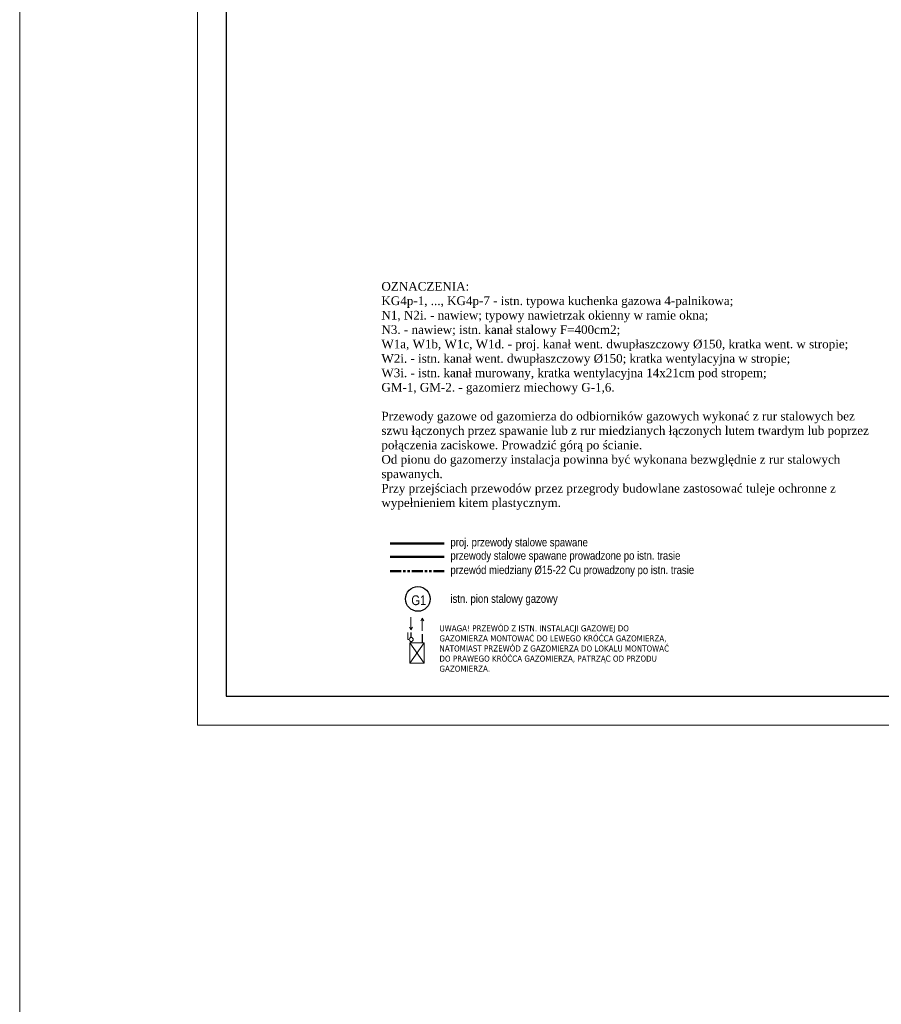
# Model space of a CAD drawing. Extents: x 33706 to 249013, y -74890 to 17912.
# Tile 27 of 175: x 82761 to 85750, y -9504 to -6090. Entities that reach past the tile are written whole.
import ezdxf
from ezdxf.enums import TextEntityAlignment as Align

# ---------------------------------------------------------------- set-up
doc = ezdxf.new("R2010")
doc.units = 0
doc.header["$MEASUREMENT"] = 0
for name, pattern in [('ACAD_ISO03W100', [30, 12, -18]), ('DASHDOT', [8.5, 4, -2, 0.5, -2]), ('PHANTOM2', [1.25, 0.625, -0.125, 0.125, -0.125, 0.125, -0.125])]:
    doc.linetypes.add(name, pattern=pattern)
doc.layers.add('gaz', color=1, linetype='Continuous')
doc.layers.add('wymiary', color=2, linetype='Continuous')
for name, color, linetype, lineweight in [('inst-gaz-rury', 50, 'Continuous', 50), ('Linia_0.3', 7, 'Continuous', 30), ('URZADZANIA', 3, 'Continuous', 15), ('wymiar', 3, 'Continuous', 13), ('WYMIARKI', 250, 'Continuous', 13)]:
    doc.layers.add(name, color=color, linetype=linetype, lineweight=lineweight)
doc.styles.get("Standard").update_dxf_attribs({"font": 'ARIALN.TTF'})

msp = doc.modelspace()

# ---------------------------------------------------------------- linework, layer by layer
at = {"layer": 'gaz'}
for p, q in [((84119.2, -8231.7), (84119.2, -8214.1)), ((84158.2, -8250.4), (84158.2, -8220.4)), ((84119.2, -8250.2), (84119.2, -8245.7))]:
    msp.add_line(p, q, dxfattribs=at)
at = {"layer": 'inst-gaz-rury', "ltscale": 0.2}
msp.add_line((84046.6, -7905.5), (84233.8, -7905.5), dxfattribs=at)
at = {"layer": 'inst-gaz-rury', "linetype": 'DASHDOT', "ltscale": 60}
msp.add_line((84046.6, -7951.6), (84233.8, -7951.6), dxfattribs=at)
at = {"layer": 'inst-gaz-rury', "linetype": 'PHANTOM2', "ltscale": 60}
msp.add_line((84046.6, -8001.5), (84233.8, -8001.5), dxfattribs=at)
at = {"layer": 'Linia_0.3'}
msp.add_lwpolyline([(83477.5, -8435.7), (87477.5, -8435.7), (87477.5, -5665.7), (83477.5, -5665.7)], close=True, dxfattribs=at)
at = {"layer": 'URZADZANIA', "linetype": 'Continuous'}
for p, q in [((84107.5, -8214.7), (84107.5, -8238.7)), ((84107.2, -8238.2), (84112.9, -8238.2)), ((84164.2, -8250.4), (84114.2, -8320.4)), ((84114.2, -8250.4), (84164.2, -8320.4)), ((84114.2, -8250.4), (84164.2, -8250.4)), ((84114.2, -8320.4), (84114.2, -8250.4)), ((84164.2, -8250.4), (84164.2, -8320.4)), ((84164.2, -8320.4), (84114.2, -8320.4))]:
    msp.add_line(p, q, dxfattribs=at)
at = {"layer": 'URZADZANIA', "linetype": 'ACAD_ISO03W100'}
msp.add_line((84158, -8232.3), (84158, -8232.3), dxfattribs=at)
at = {"layer": 'URZADZANIA', "linetype": 'Continuous'}
msp.add_circle((84119.1, -8238.7), 7, dxfattribs=at)
msp.add_circle((84119.1, -8238.7), 7, dxfattribs=at)
at = {"layer": 'wymiar'}
for p, q in [((84118.3, -8161.4), (84118.3, -8205.7)), ((84118.3, -8161.4), (84118.3, -8205.7)), ((84157.6, -8164.2), (84152.6, -8174.2)), ((84157.6, -8208.5), (84157.6, -8164.2)), ((84157.6, -8164.2), (84162.6, -8174.2)), ((84118.3, -8205.7), (84113.3, -8195.7)), ((84118.3, -8205.7), (84123.3, -8195.7)), ((84118.3, -8205.7), (84123.3, -8195.7))]:
    msp.add_line(p, q, dxfattribs=at)
msp.add_lwpolyline([(83377.5, -8535.7), (87577.5, -8535.7), (87577.5, -5565.7), (83377.5, -5565.7), (83377.5, -8535.7)], dxfattribs=at)
at = {"layer": 'WYMIARKI', "ltscale": 50}
msp.add_lwpolyline([(82760.9, -5130.1), (89061.4, -5130.1), (89061.4, -18747.1), (82760.9, -18747.1)], close=True, dxfattribs=at)
at = {"layer": 'wymiary'}
msp.add_circle((84142.2, -8098), 42.8, dxfattribs=at)

# ---------------------------------------------------------------- texts
at = {"layer": 'WYMIARKI', "char_height": 28.8, "width": 920.048, "attachment_point": 1}
for s, insert in [('{\\fArial Narrow|b0|i0|c238|p0;proj. przewody stalowe spawane}', (84255.1, -7887.1)), ('{\\fArial Narrow|b0|i0|c238|p0;przewody stalowe spawane prowadzone po istn. trasie}', (84255.1, -7933.3)), ('{\\fArial Narrow|b0|i0|c238|p0;przewód miedziany %%c15-22 Cu prowadzony po istn. trasie}', (84255.1, -7983.1)), ('{\\fArial Narrow|b0|i0|c238|p0;istn. pion stalowy gazowy}', (84255.1, -8082.8))]:
    msp.add_mtext(s, dxfattribs=dict(at, insert=insert))
at = {"layer": 'wymiary'}
msp.add_text('G1', height=33.75, dxfattribs=at).set_placement((84145.3, -8102.6), align=Align.MIDDLE)
at = {"layer": 'wymiary', "linetype": 'Continuous', "attachment_point": 1}
for s, insert, char_height, width in [('{\\fTimes New Roman|b0|i0|c238|p18;OZNACZENIA:\\PKG4p-1, ..., KG4p-7 - istn. typowa kuchenka gazowa 4-palnikowa;\\PN1, N2i. - nawiew; typowy nawietrzak okienny w ramie okna;\\PN3. - nawiew; istn. kanał stalowy F=400cm2;\\PW1a, W1b, W1c, W1d. - proj. kanał went. dwupłaszczowy %%c150, kratka went. w stropie;\\PW2i. - istn. kanał went. dwupłaszczowy %%c150; kratka wentylacyjna w stropie; \\PW3i. - istn. kanał murowany, kratka wentylacyjna 14x21cm pod stropem;\\PGM-1, GM-2. - gazomierz miechowy G-1,6.\\P\\PPrzewody gazowe od gazomierza do odbiorników gazowych wykonać z rur stalowych bez szwu łączonych przez spawanie lub z rur miedzianych łączonych lutem twardym lub poprzez połączenia zaciskowe. Prowadzić górą po ścianie.\\POd pionu do gazomerzy instalacja powinna być wykonana bezwględnie z rur stalowych spawanych.\\PPrzy przejściach przewodów przez przegrody budowlane zastosować tuleje ochronne z wypełnieniem kitem plastycznym.}', (84015.7, -6999.1), 30, 1690.592), ('{\\fTahoma|b0|i0|c238|p0;UWAGA! PRZEWÓD Z ISTN. INSTALACJI GAZOWEJ DO\\PGAZOMIERZA MONTOWAĆ DO LEWEGO KRÓĆCA GAZOMIERZA, NATOMIAST PRZEWÓD Z GAZOMIERZA DO LOKALU MONTOWAĆ DO PRAWEGO KRÓĆCA GAZOMIERZA, PATRZĄC OD PRZODU GAZOMIERZA.}', (84217, -8189.4), 21, 810.068)]:
    msp.add_mtext(s, dxfattribs=dict(at, insert=insert, char_height=char_height, width=width))

doc.saveas('drawing.dxf')
